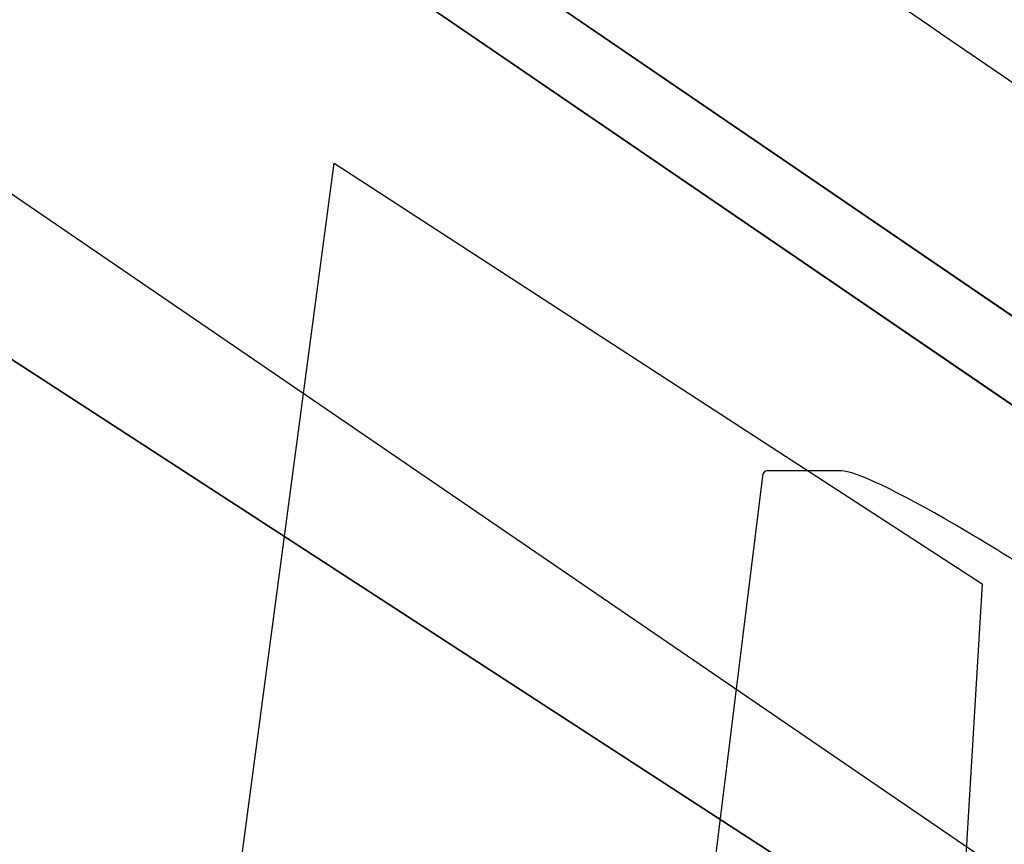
# Model space of a CAD drawing. Header units: centimetres. Extents: x -54 to 171, y -22 to 171.
# Tile 208 of 256: x -22.08 to -19.54, y 74 to 76.14. Entities that reach past the tile are written whole.
import ezdxf

# ---------------------------------------------------------------- set-up
doc = ezdxf.new("R2010")
doc.units = ezdxf.units.CM
doc.header["$MEASUREMENT"] = 0
for name, color, linetype in [('Frida DC -V3 v33_Sketch1', 7, 'Continuous'), ('Frida DC -V3 v33_Sketch2', 7, 'Continuous'), ('Frida DC -V3 v33_Sketch24', 7, 'Continuous'), ('Frida DC -V3 v33_Sketch3', 7, 'Continuous'), ('Frida DC -V3 v33_Sketch35', 7, 'Continuous'), ('Frida DC -V3 v33_Sketch40', 7, 'Continuous'), ('Frida DC -V3 v33_Sketch60', 7, 'Continuous'), ('Frida DC -V3 v33_Sketch62', 7, 'Continuous'), ('Frida DC -V3 v33_Sketch64', 7, 'Continuous'), ('Frida DC -V3 v33_Sketch9', 7, 'Continuous')]:
    doc.layers.add(name, color=color, linetype=linetype)

msp = doc.modelspace()

# ---------------------------------------------------------------- linework, layer by layer
at = {"layer": 'Frida DC -V3 v33_Sketch1'}
msp.add_line((-29.4202, 80), (23, 46), dxfattribs=at)
at = {"layer": 'Frida DC -V3 v33_Sketch2'}
for p, q in [((-24.6249, 76.8897, 22.9869), (-13.2304, 69.4992, 27.0131)), ((-24.6249, 76.8897, -22.9869), (-13.2304, 69.4992, -27.0131))]:
    msp.add_line(p, q, dxfattribs=at)
at = {"layer": 'Frida DC -V3 v33_Sketch24'}
for p, q in [((-19.9573, 74.9679), (-20.147, 74.9679)), ((-23.9928, 44.1162), (-20.1594, 74.9607))]:
    msp.add_line(p, q, dxfattribs=at)
for centre, start_param, end_param in [((-19.4519, 74.486), 3.013077, 3.18612), ((-19.2622, 74.486), 1.44228, 3.013077)]:
    msp.add_ellipse(centre, major_axis=(0.7063, -0.4779), ratio=0.087445, start_param=start_param, end_param=end_param, dxfattribs=at)
at = {"layer": 'Frida DC -V3 v33_Sketch3'}
for p, q in [((-33.0143, 82.3311, -17), (27.7514, 42.9182, -17)), ((27.7514, 42.9182), (-33.0143, 82.3311)), ((-33.0143, 82.3311, 17), (27.7514, 42.9182, 17)), ((-29.4202, 80), (23, 46))]:
    msp.add_line(p, q, dxfattribs=at)
at = {"layer": 'Frida DC -V3 v33_Sketch35'}
msp.add_open_spline([(-21.0768, 77.04, 27.0516), (-20.2913, 76.5037, 27.4855), (-19.4831, 75.9519, 27.8621), (-17.4161, 74.5407, 28.6959), (-16.1384, 73.6684, 29.0955), (-13.2033, 71.6644, 29.8836), (-11.5363, 70.5263, 30.2361), (-7.4154, 67.7128, 31.0236), (-4.9548, 66.0329, 31.4199), (1.2458, 61.7994, 32.3183), (5.0042, 59.2334, 32.8032), (8.7677, 56.6639, 32.8032)], degree=3, knots=[5.118144, 5.118144, 5.118144, 5.118144, 8.251757, 8.251757, 13.032125, 13.032125, 19.172804, 19.172804, 28.186464, 28.186464, 41.857622, 41.857622, 41.857622, 41.857622], dxfattribs=at)
at = {"layer": 'Frida DC -V3 v33_Sketch40'}
for p, q in [((29.0223, 42.2298, -191.5), (-53.9414, 98.8726, -195.008)), ((29.0223, 42.2298, -233.5), (-49.5705, 95.8885, -230.1768)), ((-28.9081, 81.7814, -233.5), (29.0223, 42.2298, -233.5)), ((29.0223, 42.2298, -191.5), (-28.9081, 81.7814, -233.5)), ((29.0223, 42.2298, -191.5), (-28.9081, 81.7814, -191.5)), ((29.0223, 42.2298, -233.5), (-28.9081, 81.7814, -191.5))]:
    msp.add_line(p, q, dxfattribs=at)
at = {"layer": 'Frida DC -V3 v33_Sketch60'}
msp.add_line((-28.9517, 81.8111, 21.2231), (-19.7518, 75.53, 27.5111), dxfattribs=at)
at = {"layer": 'Frida DC -V3 v33_Sketch62'}
msp.add_line((-32.8986, 83.0528), (26.5642, 42.4551), dxfattribs=at)
at = {"layer": 'Frida DC -V3 v33_Sketch64'}
for p, q in [((-25.4621, 79.1989, -58.7444), (-10.6875, 69.1116, -54.7309)), ((26.6613, 43.612, -47.0153), (-24.8623, 78.7894, -49.9935)), ((-8.9011, 67.892, -58.3099), (-24.7648, 78.7228, -61.0917)), ((-24.3898, 78.4668, -61.9782), (27.1338, 43.2894, -59))]:
    msp.add_line(p, q, dxfattribs=at)
at = {"layer": 'Frida DC -V3 v33_Sketch9'}
for p, q in [((-25.5451, 43.5892), (-21.2709, 75.7641)), ((-21.2709, 75.7641), (-19.5929, 74.6757)), ((-19.5929, 74.6757), (-21.4413, 43.5892))]:
    msp.add_line(p, q, dxfattribs=at)

doc.saveas('drawing.dxf')
